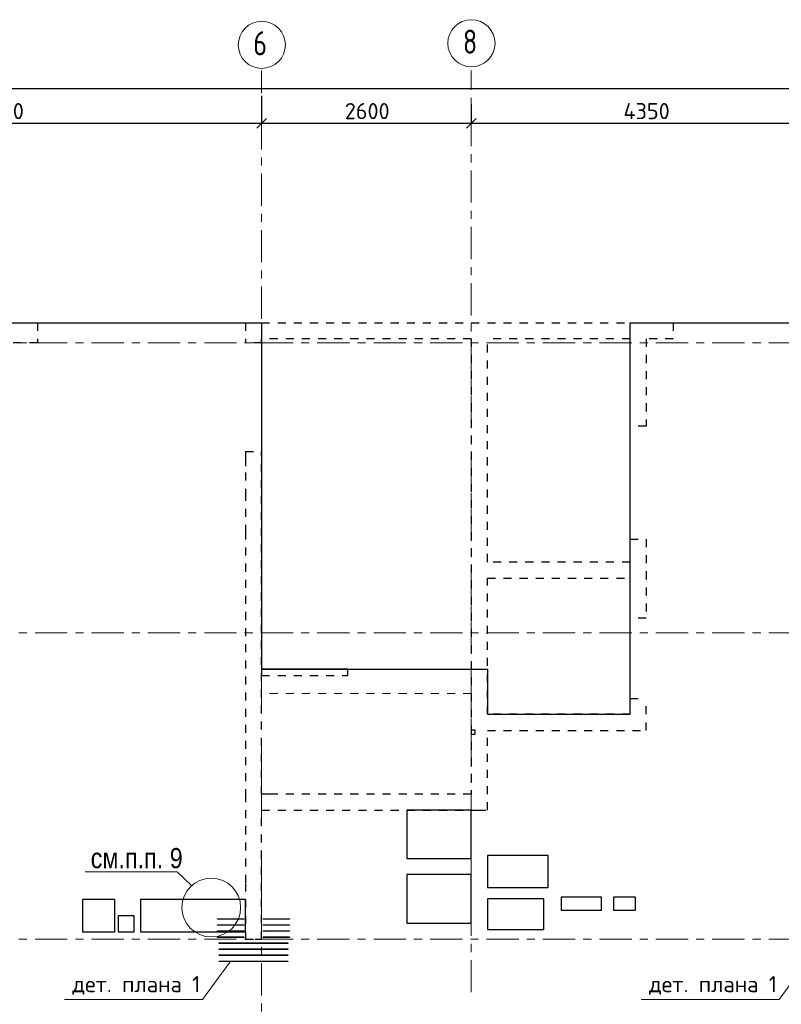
# Model space of a CAD drawing. Header units: metres. Extents: x -38 to 93, y -15 to 21.
# Tile 32 of 194: x 16.08 to 25.53, y 8.19 to 20.41. Entities that reach past the tile are written whole.
import ezdxf

# ---------------------------------------------------------------- set-up
doc = ezdxf.new("R2010")
doc.units = ezdxf.units.M
doc.header["$PDMODE"] = 65
for name, pattern in [('______11', [0.5, 0.4, -0.05, 0, -0.05]), ('______2', [0.0405, 0.03, -0.0105]), ('______3', [0.5, 0.4, -0.1]), ('______5', [1.1, 0.8, -0.1, 0.1, -0.1])]:
    doc.linetypes.add(name, pattern=pattern)
for name, color, linetype, lineweight in [('XR$2$Осевая линия (1)', 7, '______5', 13), ('XR$2$Размерная линия (1)', 7, 'Continuous', 13), ('XR$4$Арматурный каркас 01', 4, 'Continuous', 35), ('XR$4$Балка (1)', 7, '______3', 13), ('XR$4$Общий слой (1)_1', 7, 'Continuous', 13), ('XR$4$Перекрытие (1)', 7, 'Continuous', 35), ('XR$4$Текст_ общее_1', 7, 'Continuous', 13), ('XR$4$Фундамент (1)_1', 7, 'Continuous', 35)]:
    doc.layers.add(name, color=color, linetype=linetype, lineweight=lineweight)
doc.layers.add('XR$6$Стена_ бетон несущ.', color=7, linetype='Continuous', lineweight=70, true_color=0xb4b496)
doc.styles.add('ARIAL', font='arial.ttf')
doc.styles.add('ISOCPEUR', font='txt')
doc.dimstyles.new('DIMSTYLE_3', dxfattribs={"dimtxt": 0.2, "dimasz": 0.2, "dimexe": 0, "dimexo": 0, "dimgap": 0.1, "dimtad": 2, "dimdec": 0, "dimlfac": 1000, "dimrnd": 5, "dimzin": 12, "dimdsep": 46, "dimtxsty": 'ISOCPEUR', "dimblk1": 'ALL_ML_STRICH', "dimblk2": 'ALL_ML_STRICH', "dimsah": 1, "dimcen": 0, "dimclrd": 7, "dimclre": 256, "dimclrt": 7, "dimadec": 0, "dimazin": 0, "dimtfac": 1, "dimtdec": 0, "dimtix": 1, "dimtmove": 2, "dimatfit": 3, "dimfxl": 0, "dimtzin": 0, "dimlwd": 0, "dimlwe": -3, "dimarcsym": 0})

# ---------------------------------------------------------------- blocks, each defined once
blk = doc.blocks.new('ALL_ML_STRICH')
at = {"color": 0, "linetype": 'ByBlock', "lineweight": -2}
for p, q in [((-1, 0), (0.5, 0)), ((-0.3, -0.3), (0.3, 0.3)), ((0, -0.5), (0, 0.5))]:
    blk.add_line(p, q, dxfattribs=at)
blk = doc.blocks.new('*D11')
at = {"layer": 'DEFPOINTS', "color": 7, "linetype": 'Continuous', "lineweight": 13, "transparency": 33554687}
for p in [(0.5, 19.557), (0.5, 19.377), (61.6, 17.12)]:
    blk.add_point(p, dxfattribs=at)
at = {"layer": 'XR$2$Размерная линия (1)', "color": 9, "linetype": 'Continuous', "lineweight": -2, "true_color": 0xc7c7c7, "transparency": 33554687}
for p, q in [((0.5, 19.357), (0.5, 19.557)), ((61.6, 17.14), (61.6, 19.557))]:
    blk.add_line(p, q, dxfattribs=at)
at = {"layer": 'XR$2$Размерная линия (1)', "color": 7, "linetype": 'Continuous', "lineweight": -2, "transparency": 33554687}
blk.add_line((0.5, 19.557), (61.6, 19.557), dxfattribs=at)
at = {"layer": 'XR$2$Размерная линия (1)', "color": 7, "linetype": 'Continuous', "lineweight": 13, "transparency": 33554687, "xscale": 0.2, "yscale": 0.2, "zscale": 0.2, "rotation": 180}
blk.add_blockref('ALL_ML_STRICH', (0.5, 19.557), dxfattribs=at)
at = {"layer": 'XR$2$Размерная линия (1)', "color": 7, "linetype": 'Continuous', "lineweight": 13, "transparency": 33554687, "xscale": 0.2, "yscale": 0.2, "zscale": 0.2}
blk.add_blockref('ALL_ML_STRICH', (61.6, 19.557), dxfattribs=at)
at = {"layer": 'XR$2$Размерная линия (1)', "color": 7, "linetype": 'Continuous', "lineweight": 13, "transparency": 33554687, "insert": (31.1, 19.707), "char_height": 0.2, "width": 1, "attachment_point": 5, "style": 'ISOCPEUR'}
blk.add_mtext('\\A1;{61100}', dxfattribs=at)
blk = doc.blocks.new('*D29')
at = {"layer": 'DEFPOINTS', "color": 7, "linetype": 'Continuous', "lineweight": 13, "transparency": 33554687}
for p in [(19.08, 19.487), (12.6, 19.126), (12.6, 19.061)]:
    blk.add_point(p, dxfattribs=at)
at = {"layer": 'XR$2$Размерная линия (1)', "color": 9, "linetype": 'Continuous', "lineweight": -2, "true_color": 0xc7c7c7, "transparency": 33554687}
for p, q in [((19.08, 19.467), (19.08, 19.126)), ((12.6, 19.081), (12.6, 19.126))]:
    blk.add_line(p, q, dxfattribs=at)
at = {"layer": 'XR$2$Размерная линия (1)', "color": 7, "linetype": 'Continuous', "lineweight": -2, "transparency": 33554687}
blk.add_line((12.6, 19.126), (19.08, 19.126), dxfattribs=at)
at = {"layer": 'XR$2$Размерная линия (1)', "color": 7, "linetype": 'Continuous', "lineweight": 13, "transparency": 33554687, "xscale": 0.2, "yscale": 0.2, "zscale": 0.2, "rotation": 180}
blk.add_blockref('ALL_ML_STRICH', (12.6, 19.126), dxfattribs=at)
at = {"layer": 'XR$2$Размерная линия (1)', "color": 7, "linetype": 'Continuous', "lineweight": 13, "transparency": 33554687, "xscale": 0.2, "yscale": 0.2, "zscale": 0.2}
blk.add_blockref('ALL_ML_STRICH', (19.08, 19.126), dxfattribs=at)
at = {"layer": 'XR$2$Размерная линия (1)', "color": 7, "linetype": 'Continuous', "lineweight": 13, "transparency": 33554687, "insert": (15.84, 19.276), "char_height": 0.2, "width": 0.8, "attachment_point": 5, "style": 'ISOCPEUR'}
blk.add_mtext('\\A1;{6480}', dxfattribs=at)
blk = doc.blocks.new('*D30')
at = {"layer": 'DEFPOINTS', "color": 7, "linetype": 'Continuous', "lineweight": 13, "transparency": 33554687}
for p in [(19.08, 19.487), (21.68, 19.379), (19.08, 19.126)]:
    blk.add_point(p, dxfattribs=at)
at = {"layer": 'XR$2$Размерная линия (1)', "color": 9, "linetype": 'Continuous', "lineweight": -2, "true_color": 0xc7c7c7, "transparency": 33554687}
for p, q in [((19.08, 19.467), (19.08, 19.126)), ((21.68, 19.359), (21.68, 19.126))]:
    blk.add_line(p, q, dxfattribs=at)
at = {"layer": 'XR$2$Размерная линия (1)', "color": 7, "linetype": 'Continuous', "lineweight": -2, "transparency": 33554687}
blk.add_line((19.08, 19.126), (21.68, 19.126), dxfattribs=at)
at = {"layer": 'XR$2$Размерная линия (1)', "color": 7, "linetype": 'Continuous', "lineweight": 13, "transparency": 33554687, "xscale": 0.2, "yscale": 0.2, "zscale": 0.2, "rotation": 180}
blk.add_blockref('ALL_ML_STRICH', (19.08, 19.126), dxfattribs=at)
at = {"layer": 'XR$2$Размерная линия (1)', "color": 7, "linetype": 'Continuous', "lineweight": 13, "transparency": 33554687, "xscale": 0.2, "yscale": 0.2, "zscale": 0.2}
blk.add_blockref('ALL_ML_STRICH', (21.68, 19.126), dxfattribs=at)
at = {"layer": 'XR$2$Размерная линия (1)', "color": 7, "linetype": 'Continuous', "lineweight": 13, "transparency": 33554687, "insert": (20.39, 19.276), "char_height": 0.2, "width": 0.8, "attachment_point": 5, "style": 'ISOCPEUR'}
blk.add_mtext('\\A1;{2600}', dxfattribs=at)
blk = doc.blocks.new('*D31')
at = {"layer": 'DEFPOINTS', "color": 7, "linetype": 'Continuous', "lineweight": 13, "transparency": 33554687}
for p in [(21.68, 19.379), (26.03, 19.379), (21.68, 19.126)]:
    blk.add_point(p, dxfattribs=at)
at = {"layer": 'XR$2$Размерная линия (1)', "color": 9, "linetype": 'Continuous', "lineweight": -2, "true_color": 0xc7c7c7, "transparency": 33554687}
for p, q in [((21.68, 19.359), (21.68, 19.126)), ((26.03, 19.359), (26.03, 19.126))]:
    blk.add_line(p, q, dxfattribs=at)
at = {"layer": 'XR$2$Размерная линия (1)', "color": 7, "linetype": 'Continuous', "lineweight": -2, "transparency": 33554687}
blk.add_line((21.68, 19.126), (26.03, 19.126), dxfattribs=at)
at = {"layer": 'XR$2$Размерная линия (1)', "color": 7, "linetype": 'Continuous', "lineweight": 13, "transparency": 33554687, "xscale": 0.2, "yscale": 0.2, "zscale": 0.2, "rotation": 180}
blk.add_blockref('ALL_ML_STRICH', (21.68, 19.126), dxfattribs=at)
at = {"layer": 'XR$2$Размерная линия (1)', "color": 7, "linetype": 'Continuous', "lineweight": 13, "transparency": 33554687, "xscale": 0.2, "yscale": 0.2, "zscale": 0.2}
blk.add_blockref('ALL_ML_STRICH', (26.03, 19.126), dxfattribs=at)
at = {"layer": 'XR$2$Размерная линия (1)', "color": 7, "linetype": 'Continuous', "lineweight": 13, "transparency": 33554687, "insert": (23.855, 19.276), "char_height": 0.2, "width": 0.8, "attachment_point": 5, "style": 'ISOCPEUR'}
blk.add_mtext('\\A1;{4350}', dxfattribs=at)

msp = doc.modelspace()

# ---------------------------------------------------------------- hatches: boundary and pattern name
at = {"layer": 'XR$4$Арматурный каркас 01', "linetype": 'Continuous', "lineweight": 50, "transparency": 33554687}
for points in [[(18.588, 9.2432), (18.5878, 9.2444), (18.5871, 9.2454), (18.5861, 9.246), (18.585, 9.2462), (18.5839, 9.246), (18.5829, 9.2454), (18.5822, 9.2444), (18.582, 9.2432), (18.5822, 9.2421), (18.5829, 9.2411), (18.5839, 9.2405), (18.585, 9.2402), (18.5861, 9.2405), (18.5871, 9.2411), (18.5878, 9.2421)], [(18.588, 9.1682), (18.5878, 9.1694), (18.5871, 9.1704), (18.5861, 9.171), (18.585, 9.1712), (18.5839, 9.171), (18.5829, 9.1704), (18.5822, 9.1694), (18.582, 9.1682), (18.5822, 9.1671), (18.5829, 9.1661), (18.5839, 9.1655), (18.585, 9.1652), (18.5861, 9.1655), (18.5871, 9.1661), (18.5878, 9.1671)], [(18.663, 9.2432), (18.6628, 9.2444), (18.6621, 9.2454), (18.6611, 9.246), (18.66, 9.2462), (18.6589, 9.246), (18.6579, 9.2454), (18.6572, 9.2444), (18.657, 9.2432), (18.6572, 9.2421), (18.6579, 9.2411), (18.6589, 9.2405), (18.66, 9.2402), (18.6611, 9.2405), (18.6621, 9.2411), (18.6628, 9.2421)], [(18.663, 9.1682), (18.6628, 9.1694), (18.6621, 9.1704), (18.6611, 9.171), (18.66, 9.1712), (18.6589, 9.171), (18.6579, 9.1704), (18.6572, 9.1694), (18.657, 9.1682), (18.6572, 9.1671), (18.6579, 9.1661), (18.6589, 9.1655), (18.66, 9.1652), (18.6611, 9.1655), (18.6621, 9.1661), (18.6628, 9.1671)], [(18.738, 9.2432), (18.7378, 9.2444), (18.7371, 9.2454), (18.7361, 9.246), (18.735, 9.2462), (18.7339, 9.246), (18.7329, 9.2454), (18.7322, 9.2444), (18.732, 9.2432), (18.7322, 9.2421), (18.7329, 9.2411), (18.7339, 9.2405), (18.735, 9.2402), (18.7361, 9.2405), (18.7371, 9.2411), (18.7378, 9.2421)], [(18.738, 9.1682), (18.7378, 9.1694), (18.7371, 9.1704), (18.7361, 9.171), (18.735, 9.1712), (18.7339, 9.171), (18.7329, 9.1704), (18.7322, 9.1694), (18.732, 9.1682), (18.7322, 9.1671), (18.7329, 9.1661), (18.7339, 9.1655), (18.735, 9.1652), (18.7361, 9.1655), (18.7371, 9.1661), (18.7378, 9.1671)], [(18.813, 9.2432), (18.8128, 9.2444), (18.8121, 9.2454), (18.8111, 9.246), (18.81, 9.2462), (18.8089, 9.246), (18.8079, 9.2454), (18.8072, 9.2444), (18.807, 9.2432), (18.8072, 9.2421), (18.8079, 9.2411), (18.8089, 9.2405), (18.81, 9.2402), (18.8111, 9.2405), (18.8121, 9.2411), (18.8128, 9.2421)], [(18.813, 9.1682), (18.8128, 9.1694), (18.8121, 9.1704), (18.8111, 9.171), (18.81, 9.1712), (18.8089, 9.171), (18.8079, 9.1704), (18.8072, 9.1694), (18.807, 9.1682), (18.8072, 9.1671), (18.8079, 9.1661), (18.8089, 9.1655), (18.81, 9.1652), (18.8111, 9.1655), (18.8121, 9.1661), (18.8128, 9.1671)], [(19.173, 9.2432), (19.1728, 9.2444), (19.1721, 9.2454), (19.1711, 9.246), (19.17, 9.2462), (19.1689, 9.246), (19.1679, 9.2454), (19.1672, 9.2444), (19.167, 9.2432), (19.1672, 9.2421), (19.1679, 9.2411), (19.1689, 9.2405), (19.17, 9.2402), (19.1711, 9.2405), (19.1721, 9.2411), (19.1728, 9.2421)], [(19.173, 9.1682), (19.1728, 9.1694), (19.1721, 9.1704), (19.1711, 9.171), (19.17, 9.1712), (19.1689, 9.171), (19.1679, 9.1704), (19.1672, 9.1694), (19.167, 9.1682), (19.1672, 9.1671), (19.1679, 9.1661), (19.1689, 9.1655), (19.17, 9.1652), (19.1711, 9.1655), (19.1721, 9.1661), (19.1728, 9.1671)], [(19.228, 9.2432), (19.2278, 9.2444), (19.2271, 9.2454), (19.2261, 9.246), (19.225, 9.2462), (19.2239, 9.246), (19.2229, 9.2454), (19.2222, 9.2444), (19.222, 9.2432), (19.2222, 9.2421), (19.2229, 9.2411), (19.2239, 9.2405), (19.225, 9.2402), (19.2261, 9.2405), (19.2271, 9.2411), (19.2278, 9.2421)], [(19.228, 9.1682), (19.2278, 9.1694), (19.2271, 9.1704), (19.2261, 9.171), (19.225, 9.1712), (19.2239, 9.171), (19.2229, 9.1704), (19.2222, 9.1694), (19.222, 9.1682), (19.2222, 9.1671), (19.2229, 9.1661), (19.2239, 9.1655), (19.225, 9.1652), (19.2261, 9.1655), (19.2271, 9.1661), (19.2278, 9.1671)], [(19.303, 9.2432), (19.3028, 9.2444), (19.3021, 9.2454), (19.3011, 9.246), (19.3, 9.2462), (19.2989, 9.246), (19.2979, 9.2454), (19.2972, 9.2444), (19.297, 9.2432), (19.2972, 9.2421), (19.2979, 9.2411), (19.2989, 9.2405), (19.3, 9.2402), (19.3011, 9.2405), (19.3021, 9.2411), (19.3028, 9.2421)], [(19.303, 9.1682), (19.3028, 9.1694), (19.3021, 9.1704), (19.3011, 9.171), (19.3, 9.1712), (19.2989, 9.171), (19.2979, 9.1704), (19.2972, 9.1694), (19.297, 9.1682), (19.2972, 9.1671), (19.2979, 9.1661), (19.2989, 9.1655), (19.3, 9.1652), (19.3011, 9.1655), (19.3021, 9.1661), (19.3028, 9.1671)], [(19.378, 9.2432), (19.3778, 9.2444), (19.3771, 9.2454), (19.3761, 9.246), (19.375, 9.2462), (19.3739, 9.246), (19.3729, 9.2454), (19.3722, 9.2444), (19.372, 9.2432), (19.3722, 9.2421), (19.3729, 9.2411), (19.3739, 9.2405), (19.375, 9.2402), (19.3761, 9.2405), (19.3771, 9.2411), (19.3778, 9.2421)], [(19.378, 9.1682), (19.3778, 9.1694), (19.3771, 9.1704), (19.3761, 9.171), (19.375, 9.1712), (19.3739, 9.171), (19.3729, 9.1704), (19.3722, 9.1694), (19.372, 9.1682), (19.3722, 9.1671), (19.3729, 9.1661), (19.3739, 9.1655), (19.375, 9.1652), (19.3761, 9.1655), (19.3771, 9.1661), (19.3778, 9.1671)], [(18.588, 9.0932), (18.5878, 9.0944), (18.5871, 9.0954), (18.5861, 9.096), (18.585, 9.0962), (18.5839, 9.096), (18.5829, 9.0954), (18.5822, 9.0944), (18.582, 9.0932), (18.5822, 9.0921), (18.5829, 9.0911), (18.5839, 9.0905), (18.585, 9.0902), (18.5861, 9.0905), (18.5871, 9.0911), (18.5878, 9.0921)], [(18.663, 9.0932), (18.6628, 9.0944), (18.6621, 9.0954), (18.6611, 9.096), (18.66, 9.0962), (18.6589, 9.096), (18.6579, 9.0954), (18.6572, 9.0944), (18.657, 9.0932), (18.6572, 9.0921), (18.6579, 9.0911), (18.6589, 9.0905), (18.66, 9.0902), (18.6611, 9.0905), (18.6621, 9.0911), (18.6628, 9.0921)], [(18.738, 9.0932), (18.7378, 9.0944), (18.7371, 9.0954), (18.7361, 9.096), (18.735, 9.0962), (18.7339, 9.096), (18.7329, 9.0954), (18.7322, 9.0944), (18.732, 9.0932), (18.7322, 9.0921), (18.7329, 9.0911), (18.7339, 9.0905), (18.735, 9.0902), (18.7361, 9.0905), (18.7371, 9.0911), (18.7378, 9.0921)], [(18.813, 9.0932), (18.8128, 9.0944), (18.8121, 9.0954), (18.8111, 9.096), (18.81, 9.0962), (18.8089, 9.096), (18.8079, 9.0954), (18.8072, 9.0944), (18.807, 9.0932), (18.8072, 9.0921), (18.8079, 9.0911), (18.8089, 9.0905), (18.81, 9.0902), (18.8111, 9.0905), (18.8121, 9.0911), (18.8128, 9.0921)], [(19.173, 9.0932), (19.1728, 9.0944), (19.1721, 9.0954), (19.1711, 9.096), (19.17, 9.0962), (19.1689, 9.096), (19.1679, 9.0954), (19.1672, 9.0944), (19.167, 9.0932), (19.1672, 9.0921), (19.1679, 9.0911), (19.1689, 9.0905), (19.17, 9.0902), (19.1711, 9.0905), (19.1721, 9.0911), (19.1728, 9.0921)], [(19.228, 9.0932), (19.2278, 9.0944), (19.2271, 9.0954), (19.2261, 9.096), (19.225, 9.0962), (19.2239, 9.096), (19.2229, 9.0954), (19.2222, 9.0944), (19.222, 9.0932), (19.2222, 9.0921), (19.2229, 9.0911), (19.2239, 9.0905), (19.225, 9.0902), (19.2261, 9.0905), (19.2271, 9.0911), (19.2278, 9.0921)], [(19.303, 9.0932), (19.3028, 9.0944), (19.3021, 9.0954), (19.3011, 9.096), (19.3, 9.0962), (19.2989, 9.096), (19.2979, 9.0954), (19.2972, 9.0944), (19.297, 9.0932), (19.2972, 9.0921), (19.2979, 9.0911), (19.2989, 9.0905), (19.3, 9.0902), (19.3011, 9.0905), (19.3021, 9.0911), (19.3028, 9.0921)], [(19.378, 9.0932), (19.3778, 9.0944), (19.3771, 9.0954), (19.3761, 9.096), (19.375, 9.0962), (19.3739, 9.096), (19.3729, 9.0954), (19.3722, 9.0944), (19.372, 9.0932), (19.3722, 9.0921), (19.3729, 9.0911), (19.3739, 9.0905), (19.375, 9.0902), (19.3761, 9.0905), (19.3771, 9.0911), (19.3778, 9.0921)], [(18.588, 9.0182), (18.5878, 9.0194), (18.5871, 9.0204), (18.5861, 9.021), (18.585, 9.0212), (18.5839, 9.021), (18.5829, 9.0204), (18.5822, 9.0194), (18.582, 9.0182), (18.5822, 9.0171), (18.5829, 9.0161), (18.5839, 9.0155), (18.585, 9.0152), (18.5861, 9.0155), (18.5871, 9.0161), (18.5878, 9.0171)], [(18.618, 8.9432), (18.6178, 8.9444), (18.6171, 8.9454), (18.6161, 8.946), (18.615, 8.9462), (18.6139, 8.946), (18.6129, 8.9454), (18.6122, 8.9444), (18.612, 8.9432), (18.6122, 8.9421), (18.6129, 8.9411), (18.6139, 8.9405), (18.615, 8.9402), (18.6161, 8.9405), (18.6171, 8.9411), (18.6178, 8.9421)], [(18.663, 9.0182), (18.6628, 9.0194), (18.6621, 9.0204), (18.6611, 9.021), (18.66, 9.0212), (18.6589, 9.021), (18.6579, 9.0204), (18.6572, 9.0194), (18.657, 9.0182), (18.6572, 9.0171), (18.6579, 9.0161), (18.6589, 9.0155), (18.66, 9.0152), (18.6611, 9.0155), (18.6621, 9.0161), (18.6628, 9.0171)], [(18.693, 8.9432), (18.6928, 8.9444), (18.6921, 8.9454), (18.6911, 8.946), (18.69, 8.9462), (18.6889, 8.946), (18.6879, 8.9454), (18.6872, 8.9444), (18.687, 8.9432), (18.6872, 8.9421), (18.6879, 8.9411), (18.6889, 8.9405), (18.69, 8.9402), (18.6911, 8.9405), (18.6921, 8.9411), (18.6928, 8.9421)], [(18.738, 9.0182), (18.7378, 9.0194), (18.7371, 9.0204), (18.7361, 9.021), (18.735, 9.0212), (18.7339, 9.021), (18.7329, 9.0204), (18.7322, 9.0194), (18.732, 9.0182), (18.7322, 9.0171), (18.7329, 9.0161), (18.7339, 9.0155), (18.735, 9.0152), (18.7361, 9.0155), (18.7371, 9.0161), (18.7378, 9.0171)], [(18.768, 8.9432), (18.7678, 8.9444), (18.7671, 8.9454), (18.7661, 8.946), (18.765, 8.9462), (18.7639, 8.946), (18.7629, 8.9454), (18.7622, 8.9444), (18.762, 8.9432), (18.7622, 8.9421), (18.7629, 8.9411), (18.7639, 8.9405), (18.765, 8.9402), (18.7661, 8.9405), (18.7671, 8.9411), (18.7678, 8.9421)], [(18.813, 9.0182), (18.8128, 9.0194), (18.8121, 9.0204), (18.8111, 9.021), (18.81, 9.0212), (18.8089, 9.021), (18.8079, 9.0204), (18.8072, 9.0194), (18.807, 9.0182), (18.8072, 9.0171), (18.8079, 9.0161), (18.8089, 9.0155), (18.81, 9.0152), (18.8111, 9.0155), (18.8121, 9.0161), (18.8128, 9.0171)], [(18.843, 8.9432), (18.8428, 8.9444), (18.8421, 8.9454), (18.8411, 8.946), (18.84, 8.9462), (18.8389, 8.946), (18.8379, 8.9454), (18.8372, 8.9444), (18.837, 8.9432), (18.8372, 8.9421), (18.8379, 8.9411), (18.8389, 8.9405), (18.84, 8.9402), (18.8411, 8.9405), (18.8421, 8.9411), (18.8428, 8.9421)], [(18.918, 8.9432), (18.9178, 8.9444), (18.9171, 8.9454), (18.9161, 8.946), (18.915, 8.9462), (18.9139, 8.946), (18.9129, 8.9454), (18.9122, 8.9444), (18.912, 8.9432), (18.9122, 8.9421), (18.9129, 8.9411), (18.9139, 8.9405), (18.915, 8.9402), (18.9161, 8.9405), (18.9171, 8.9411), (18.9178, 8.9421)], [(18.993, 8.9432), (18.9928, 8.9444), (18.9921, 8.9454), (18.9911, 8.946), (18.99, 8.9462), (18.9889, 8.946), (18.9879, 8.9454), (18.9872, 8.9444), (18.987, 8.9432), (18.9872, 8.9421), (18.9879, 8.9411), (18.9889, 8.9405), (18.99, 8.9402), (18.9911, 8.9405), (18.9921, 8.9411), (18.9928, 8.9421)], [(19.068, 8.9432), (19.0678, 8.9444), (19.0671, 8.9454), (19.0661, 8.946), (19.065, 8.9462), (19.0639, 8.946), (19.0629, 8.9454), (19.0622, 8.9444), (19.062, 8.9432), (19.0622, 8.9421), (19.0629, 8.9411), (19.0639, 8.9405), (19.065, 8.9402), (19.0661, 8.9405), (19.0671, 8.9411), (19.0678, 8.9421)], [(19.143, 8.9432), (19.1428, 8.9444), (19.1421, 8.9454), (19.1411, 8.946), (19.14, 8.9462), (19.1389, 8.946), (19.1379, 8.9454), (19.1372, 8.9444), (19.137, 8.9432), (19.1372, 8.9421), (19.1379, 8.9411), (19.1389, 8.9405), (19.14, 8.9402), (19.1411, 8.9405), (19.1421, 8.9411), (19.1428, 8.9421)], [(19.173, 9.0182), (19.1728, 9.0194), (19.1721, 9.0204), (19.1711, 9.021), (19.17, 9.0212), (19.1689, 9.021), (19.1679, 9.0204), (19.1672, 9.0194), (19.167, 9.0182), (19.1672, 9.0171), (19.1679, 9.0161), (19.1689, 9.0155), (19.17, 9.0152), (19.1711, 9.0155), (19.1721, 9.0161), (19.1728, 9.0171)], [(19.218, 8.9432), (19.2178, 8.9444), (19.2171, 8.9454), (19.2161, 8.946), (19.215, 8.9462), (19.2139, 8.946), (19.2129, 8.9454), (19.2122, 8.9444), (19.212, 8.9432), (19.2122, 8.9421), (19.2129, 8.9411), (19.2139, 8.9405), (19.215, 8.9402), (19.2161, 8.9405), (19.2171, 8.9411), (19.2178, 8.9421)], [(19.228, 9.0182), (19.2278, 9.0194), (19.2271, 9.0204), (19.2261, 9.021), (19.225, 9.0212), (19.2239, 9.021), (19.2229, 9.0204), (19.2222, 9.0194), (19.222, 9.0182), (19.2222, 9.0171), (19.2229, 9.0161), (19.2239, 9.0155), (19.225, 9.0152), (19.2261, 9.0155), (19.2271, 9.0161), (19.2278, 9.0171)], [(19.293, 8.9432), (19.2928, 8.9444), (19.2921, 8.9454), (19.2911, 8.946), (19.29, 8.9462), (19.2889, 8.946), (19.2879, 8.9454), (19.2872, 8.9444), (19.287, 8.9432), (19.2872, 8.9421), (19.2879, 8.9411), (19.2889, 8.9405), (19.29, 8.9402), (19.2911, 8.9405), (19.2921, 8.9411), (19.2928, 8.9421)], [(19.303, 9.0182), (19.3028, 9.0194), (19.3021, 9.0204), (19.3011, 9.021), (19.3, 9.0212), (19.2989, 9.021), (19.2979, 9.0204), (19.2972, 9.0194), (19.297, 9.0182), (19.2972, 9.0171), (19.2979, 9.0161), (19.2989, 9.0155), (19.3, 9.0152), (19.3011, 9.0155), (19.3021, 9.0161), (19.3028, 9.0171)], [(19.368, 8.9432), (19.3678, 8.9444), (19.3671, 8.9454), (19.3661, 8.946), (19.365, 8.9462), (19.3639, 8.946), (19.3629, 8.9454), (19.3622, 8.9444), (19.362, 8.9432), (19.3622, 8.9421), (19.3629, 8.9411), (19.3639, 8.9405), (19.365, 8.9402), (19.3661, 8.9405), (19.3671, 8.9411), (19.3678, 8.9421)], [(19.378, 9.0182), (19.3778, 9.0194), (19.3771, 9.0204), (19.3761, 9.021), (19.375, 9.0212), (19.3739, 9.021), (19.3729, 9.0204), (19.3722, 9.0194), (19.372, 9.0182), (19.3722, 9.0171), (19.3729, 9.0161), (19.3739, 9.0155), (19.375, 9.0152), (19.3761, 9.0155), (19.3771, 9.0161), (19.3778, 9.0171)], [(18.618, 8.8682), (18.6178, 8.8694), (18.6171, 8.8704), (18.6161, 8.871), (18.615, 8.8712), (18.6139, 8.871), (18.6129, 8.8704), (18.6122, 8.8694), (18.612, 8.8682), (18.6122, 8.8671), (18.6129, 8.8661), (18.6139, 8.8655), (18.615, 8.8652), (18.6161, 8.8655), (18.6171, 8.8661), (18.6178, 8.8671)], [(18.693, 8.8682), (18.6928, 8.8694), (18.6921, 8.8704), (18.6911, 8.871), (18.69, 8.8712), (18.6889, 8.871), (18.6879, 8.8704), (18.6872, 8.8694), (18.687, 8.8682), (18.6872, 8.8671), (18.6879, 8.8661), (18.6889, 8.8655), (18.69, 8.8652), (18.6911, 8.8655), (18.6921, 8.8661), (18.6928, 8.8671)], [(18.768, 8.8682), (18.7678, 8.8694), (18.7671, 8.8704), (18.7661, 8.871), (18.765, 8.8712), (18.7639, 8.871), (18.7629, 8.8704), (18.7622, 8.8694), (18.762, 8.8682), (18.7622, 8.8671), (18.7629, 8.8661), (18.7639, 8.8655), (18.765, 8.8652), (18.7661, 8.8655), (18.7671, 8.8661), (18.7678, 8.8671)], [(18.843, 8.8682), (18.8428, 8.8694), (18.8421, 8.8704), (18.8411, 8.871), (18.84, 8.8712), (18.8389, 8.871), (18.8379, 8.8704), (18.8372, 8.8694), (18.837, 8.8682), (18.8372, 8.8671), (18.8379, 8.8661), (18.8389, 8.8655), (18.84, 8.8652), (18.8411, 8.8655), (18.8421, 8.8661), (18.8428, 8.8671)], [(18.918, 8.8682), (18.9178, 8.8694), (18.9171, 8.8704), (18.9161, 8.871), (18.915, 8.8712), (18.9139, 8.871), (18.9129, 8.8704), (18.9122, 8.8694), (18.912, 8.8682), (18.9122, 8.8671), (18.9129, 8.8661), (18.9139, 8.8655), (18.915, 8.8652), (18.9161, 8.8655), (18.9171, 8.8661), (18.9178, 8.8671)], [(18.993, 8.8682), (18.9928, 8.8694), (18.9921, 8.8704), (18.9911, 8.871), (18.99, 8.8712), (18.9889, 8.871), (18.9879, 8.8704), (18.9872, 8.8694), (18.987, 8.8682), (18.9872, 8.8671), (18.9879, 8.8661), (18.9889, 8.8655), (18.99, 8.8652), (18.9911, 8.8655), (18.9921, 8.8661), (18.9928, 8.8671)], [(19.068, 8.8682), (19.0678, 8.8694), (19.0671, 8.8704), (19.0661, 8.871), (19.065, 8.8712), (19.0639, 8.871), (19.0629, 8.8704), (19.0622, 8.8694), (19.062, 8.8682), (19.0622, 8.8671), (19.0629, 8.8661), (19.0639, 8.8655), (19.065, 8.8652), (19.0661, 8.8655), (19.0671, 8.8661), (19.0678, 8.8671)], [(19.143, 8.8682), (19.1428, 8.8694), (19.1421, 8.8704), (19.1411, 8.871), (19.14, 8.8712), (19.1389, 8.871), (19.1379, 8.8704), (19.1372, 8.8694), (19.137, 8.8682), (19.1372, 8.8671), (19.1379, 8.8661), (19.1389, 8.8655), (19.14, 8.8652), (19.1411, 8.8655), (19.1421, 8.8661), (19.1428, 8.8671)], [(19.218, 8.8682), (19.2178, 8.8694), (19.2171, 8.8704), (19.2161, 8.871), (19.215, 8.8712), (19.2139, 8.871), (19.2129, 8.8704), (19.2122, 8.8694), (19.212, 8.8682), (19.2122, 8.8671), (19.2129, 8.8661), (19.2139, 8.8655), (19.215, 8.8652), (19.2161, 8.8655), (19.2171, 8.8661), (19.2178, 8.8671)], [(19.293, 8.8682), (19.2928, 8.8694), (19.2921, 8.8704), (19.2911, 8.871), (19.29, 8.8712), (19.2889, 8.871), (19.2879, 8.8704), (19.2872, 8.8694), (19.287, 8.8682), (19.2872, 8.8671), (19.2879, 8.8661), (19.2889, 8.8655), (19.29, 8.8652), (19.2911, 8.8655), (19.2921, 8.8661), (19.2928, 8.8671)], [(19.368, 8.8682), (19.3678, 8.8694), (19.3671, 8.8704), (19.3661, 8.871), (19.365, 8.8712), (19.3639, 8.871), (19.3629, 8.8704), (19.3622, 8.8694), (19.362, 8.8682), (19.3622, 8.8671), (19.3629, 8.8661), (19.3639, 8.8655), (19.365, 8.8652), (19.3661, 8.8655), (19.3671, 8.8661), (19.3678, 8.8671)], [(18.618, 8.7932), (18.6178, 8.7944), (18.6171, 8.7954), (18.6161, 8.796), (18.615, 8.7962), (18.6139, 8.796), (18.6129, 8.7954), (18.6122, 8.7944), (18.612, 8.7932), (18.6122, 8.7921), (18.6129, 8.7911), (18.6139, 8.7905), (18.615, 8.7902), (18.6161, 8.7905), (18.6171, 8.7911), (18.6178, 8.7921)], [(18.618, 8.7182), (18.6178, 8.7194), (18.6171, 8.7204), (18.6161, 8.721), (18.615, 8.7212), (18.6139, 8.721), (18.6129, 8.7204), (18.6122, 8.7194), (18.612, 8.7182), (18.6122, 8.7171), (18.6129, 8.7161), (18.6139, 8.7155), (18.615, 8.7152), (18.6161, 8.7155), (18.6171, 8.7161), (18.6178, 8.7171)], [(18.693, 8.7932), (18.6928, 8.7944), (18.6921, 8.7954), (18.6911, 8.796), (18.69, 8.7962), (18.6889, 8.796), (18.6879, 8.7954), (18.6872, 8.7944), (18.687, 8.7932), (18.6872, 8.7921), (18.6879, 8.7911), (18.6889, 8.7905), (18.69, 8.7902), (18.6911, 8.7905), (18.6921, 8.7911), (18.6928, 8.7921)], [(18.693, 8.7182), (18.6928, 8.7194), (18.6921, 8.7204), (18.6911, 8.721), (18.69, 8.7212), (18.6889, 8.721), (18.6879, 8.7204), (18.6872, 8.7194), (18.687, 8.7182), (18.6872, 8.7171), (18.6879, 8.7161), (18.6889, 8.7155), (18.69, 8.7152), (18.6911, 8.7155), (18.6921, 8.7161), (18.6928, 8.7171)], [(18.768, 8.7932), (18.7678, 8.7944), (18.7671, 8.7954), (18.7661, 8.796), (18.765, 8.7962), (18.7639, 8.796), (18.7629, 8.7954), (18.7622, 8.7944), (18.762, 8.7932), (18.7622, 8.7921), (18.7629, 8.7911), (18.7639, 8.7905), (18.765, 8.7902), (18.7661, 8.7905), (18.7671, 8.7911), (18.7678, 8.7921)], [(18.768, 8.7182), (18.7678, 8.7194), (18.7671, 8.7204), (18.7661, 8.721), (18.765, 8.7212), (18.7639, 8.721), (18.7629, 8.7204), (18.7622, 8.7194), (18.762, 8.7182), (18.7622, 8.7171), (18.7629, 8.7161), (18.7639, 8.7155), (18.765, 8.7152), (18.7661, 8.7155), (18.7671, 8.7161), (18.7678, 8.7171)], [(18.843, 8.7932), (18.8428, 8.7944), (18.8421, 8.7954), (18.8411, 8.796), (18.84, 8.7962), (18.8389, 8.796), (18.8379, 8.7954), (18.8372, 8.7944), (18.837, 8.7932), (18.8372, 8.7921), (18.8379, 8.7911), (18.8389, 8.7905), (18.84, 8.7902), (18.8411, 8.7905), (18.8421, 8.7911), (18.8428, 8.7921)], [(18.843, 8.7182), (18.8428, 8.7194), (18.8421, 8.7204), (18.8411, 8.721), (18.84, 8.7212), (18.8389, 8.721), (18.8379, 8.7204), (18.8372, 8.7194), (18.837, 8.7182), (18.8372, 8.7171), (18.8379, 8.7161), (18.8389, 8.7155), (18.84, 8.7152), (18.8411, 8.7155), (18.8421, 8.7161), (18.8428, 8.7171)], [(18.918, 8.7932), (18.9178, 8.7944), (18.9171, 8.7954), (18.9161, 8.796), (18.915, 8.7962), (18.9139, 8.796), (18.9129, 8.7954), (18.9122, 8.7944), (18.912, 8.7932), (18.9122, 8.7921), (18.9129, 8.7911), (18.9139, 8.7905), (18.915, 8.7902), (18.9161, 8.7905), (18.9171, 8.7911), (18.9178, 8.7921)], [(18.918, 8.7182), (18.9178, 8.7194), (18.9171, 8.7204), (18.9161, 8.721), (18.915, 8.7212), (18.9139, 8.721), (18.9129, 8.7204), (18.9122, 8.7194), (18.912, 8.7182), (18.9122, 8.7171), (18.9129, 8.7161), (18.9139, 8.7155), (18.915, 8.7152), (18.9161, 8.7155), (18.9171, 8.7161), (18.9178, 8.7171)], [(18.993, 8.7932), (18.9928, 8.7944), (18.9921, 8.7954), (18.9911, 8.796), (18.99, 8.7962), (18.9889, 8.796), (18.9879, 8.7954), (18.9872, 8.7944), (18.987, 8.7932), (18.9872, 8.7921), (18.9879, 8.7911), (18.9889, 8.7905), (18.99, 8.7902), (18.9911, 8.7905), (18.9921, 8.7911), (18.9928, 8.7921)], [(18.993, 8.7182), (18.9928, 8.7194), (18.9921, 8.7204), (18.9911, 8.721), (18.99, 8.7212), (18.9889, 8.721), (18.9879, 8.7204), (18.9872, 8.7194), (18.987, 8.7182), (18.9872, 8.7171), (18.9879, 8.7161), (18.9889, 8.7155), (18.99, 8.7152), (18.9911, 8.7155), (18.9921, 8.7161), (18.9928, 8.7171)], [(19.068, 8.7932), (19.0678, 8.7944), (19.0671, 8.7954), (19.0661, 8.796), (19.065, 8.7962), (19.0639, 8.796), (19.0629, 8.7954), (19.0622, 8.7944), (19.062, 8.7932), (19.0622, 8.7921), (19.0629, 8.7911), (19.0639, 8.7905), (19.065, 8.7902), (19.0661, 8.7905), (19.0671, 8.7911), (19.0678, 8.7921)], [(19.068, 8.7182), (19.0678, 8.7194), (19.0671, 8.7204), (19.0661, 8.721), (19.065, 8.7212), (19.0639, 8.721), (19.0629, 8.7204), (19.0622, 8.7194), (19.062, 8.7182), (19.0622, 8.7171), (19.0629, 8.7161), (19.0639, 8.7155), (19.065, 8.7152), (19.0661, 8.7155), (19.0671, 8.7161), (19.0678, 8.7171)], [(19.143, 8.7932), (19.1428, 8.7944), (19.1421, 8.7954), (19.1411, 8.796), (19.14, 8.7962), (19.1389, 8.796), (19.1379, 8.7954), (19.1372, 8.7944), (19.137, 8.7932), (19.1372, 8.7921), (19.1379, 8.7911), (19.1389, 8.7905), (19.14, 8.7902), (19.1411, 8.7905), (19.1421, 8.7911), (19.1428, 8.7921)], [(19.143, 8.7182), (19.1428, 8.7194), (19.1421, 8.7204), (19.1411, 8.721), (19.14, 8.7212), (19.1389, 8.721), (19.1379, 8.7204), (19.1372, 8.7194), (19.137, 8.7182), (19.1372, 8.7171), (19.1379, 8.7161), (19.1389, 8.7155), (19.14, 8.7152), (19.1411, 8.7155), (19.1421, 8.7161), (19.1428, 8.7171)], [(19.218, 8.7932), (19.2178, 8.7944), (19.2171, 8.7954), (19.2161, 8.796), (19.215, 8.7962), (19.2139, 8.796), (19.2129, 8.7954), (19.2122, 8.7944), (19.212, 8.7932), (19.2122, 8.7921), (19.2129, 8.7911), (19.2139, 8.7905), (19.215, 8.7902), (19.2161, 8.7905), (19.2171, 8.7911), (19.2178, 8.7921)], [(19.218, 8.7182), (19.2178, 8.7194), (19.2171, 8.7204), (19.2161, 8.721), (19.215, 8.7212), (19.2139, 8.721), (19.2129, 8.7204), (19.2122, 8.7194), (19.212, 8.7182), (19.2122, 8.7171), (19.2129, 8.7161), (19.2139, 8.7155), (19.215, 8.7152), (19.2161, 8.7155), (19.2171, 8.7161), (19.2178, 8.7171)], [(19.293, 8.7932), (19.2928, 8.7944), (19.2921, 8.7954), (19.2911, 8.796), (19.29, 8.7962), (19.2889, 8.796), (19.2879, 8.7954), (19.2872, 8.7944), (19.287, 8.7932), (19.2872, 8.7921), (19.2879, 8.7911), (19.2889, 8.7905), (19.29, 8.7902), (19.2911, 8.7905), (19.2921, 8.7911), (19.2928, 8.7921)], [(19.293, 8.7182), (19.2928, 8.7194), (19.2921, 8.7204), (19.2911, 8.721), (19.29, 8.7212), (19.2889, 8.721), (19.2879, 8.7204), (19.2872, 8.7194), (19.287, 8.7182), (19.2872, 8.7171), (19.2879, 8.7161), (19.2889, 8.7155), (19.29, 8.7152), (19.2911, 8.7155), (19.2921, 8.7161), (19.2928, 8.7171)], [(19.368, 8.7932), (19.3678, 8.7944), (19.3671, 8.7954), (19.3661, 8.796), (19.365, 8.7962), (19.3639, 8.796), (19.3629, 8.7954), (19.3622, 8.7944), (19.362, 8.7932), (19.3622, 8.7921), (19.3629, 8.7911), (19.3639, 8.7905), (19.365, 8.7902), (19.3661, 8.7905), (19.3671, 8.7911), (19.3678, 8.7921)], [(19.368, 8.7182), (19.3678, 8.7194), (19.3671, 8.7204), (19.3661, 8.721), (19.365, 8.7212), (19.3639, 8.721), (19.3629, 8.7204), (19.3622, 8.7194), (19.362, 8.7182), (19.3622, 8.7171), (19.3629, 8.7161), (19.3639, 8.7155), (19.365, 8.7152), (19.3661, 8.7155), (19.3671, 8.7161), (19.3678, 8.7171)]]:
    msp.add_hatch(color=2, dxfattribs=at).paths.add_polyline_path(points)

# ---------------------------------------------------------------- linework, layer by layer
at = {"layer": 'XR$2$Осевая линия (1)', "color": 253, "linetype": '______11', "lineweight": 13, "true_color": 0xa0a0a0, "transparency": 33554687}
for p, q in [((19.08, 7.6), (19.08, 19.78)), ((21.68, 8.34), (21.68, 19.78)), ((-2.63, 16.4), (62.6, 16.4)), ((-2.63, 12.8), (62.6, 12.8)), ((-2.63, 9), (62.6, 9))]:
    msp.add_line(p, q, dxfattribs=at)
at = {"layer": 'XR$2$Осевая линия (1)', "color": 7, "linetype": 'Continuous', "lineweight": 13, "transparency": 33554687}
for centre in [(21.6824, 20.1181), (19.0824, 20.0981)]:
    msp.add_circle(centre, 0.2924, dxfattribs=at)
at = {"layer": 'XR$4$Арматурный каркас 01', "color": 2, "linetype": 'Continuous', "lineweight": 25, "transparency": 33554687}
for points in [[(18.86, 9.2472), (18.535, 9.2472), (18.535, 9.2532), (18.86, 9.2532), (18.86, 9.2472)], [(18.86, 9.2472), (18.535, 9.2472), (18.535, 9.2532), (18.86, 9.2532), (18.86, 9.2472)], [(18.86, 9.1722), (18.535, 9.1722), (18.535, 9.1782), (18.86, 9.1782), (18.86, 9.1722)], [(18.86, 9.1722), (18.535, 9.1722), (18.535, 9.1782), (18.86, 9.1782), (18.86, 9.1722)], [(19.1, 9.2532), (19.425, 9.2532), (19.425, 9.2472), (19.1, 9.2472), (19.1, 9.2532)], [(19.1, 9.2532), (19.425, 9.2532), (19.425, 9.2472), (19.1, 9.2472), (19.1, 9.2532)], [(19.1, 9.1782), (19.425, 9.1782), (19.425, 9.1722), (19.1, 9.1722), (19.1, 9.1782)], [(19.1, 9.1782), (19.425, 9.1782), (19.425, 9.1722), (19.1, 9.1722), (19.1, 9.1782)], [(18.86, 9.0972), (18.535, 9.0972), (18.535, 9.1032), (18.86, 9.1032), (18.86, 9.0972)], [(18.86, 9.0972), (18.535, 9.0972), (18.535, 9.1032), (18.86, 9.1032), (18.86, 9.0972)], [(19.1, 9.1032), (19.425, 9.1032), (19.425, 9.0972), (19.1, 9.0972), (19.1, 9.1032)], [(19.1, 9.1032), (19.425, 9.1032), (19.425, 9.0972), (19.1, 9.0972), (19.1, 9.1032)], [(18.86, 9.0222), (18.535, 9.0222), (18.535, 9.0282), (18.86, 9.0282), (18.86, 9.0222)], [(18.86, 9.0222), (18.535, 9.0222), (18.535, 9.0282), (18.86, 9.0282), (18.86, 9.0222)], [(18.555, 8.9532), (19.405, 8.9532), (19.405, 8.9472), (18.555, 8.9472), (18.555, 8.9532)], [(18.555, 8.9532), (19.405, 8.9532), (19.405, 8.9472), (18.555, 8.9472), (18.555, 8.9532)], [(19.1, 9.0282), (19.425, 9.0282), (19.425, 9.0222), (19.1, 9.0222), (19.1, 9.0282)], [(19.1, 9.0282), (19.425, 9.0282), (19.425, 9.0222), (19.1, 9.0222), (19.1, 9.0282)], [(18.555, 8.8782), (19.405, 8.8782), (19.405, 8.8722), (18.555, 8.8722), (18.555, 8.8782)], [(18.555, 8.8782), (19.405, 8.8782), (19.405, 8.8722), (18.555, 8.8722), (18.555, 8.8782)], [(18.555, 8.8032), (19.405, 8.8032), (19.405, 8.7972), (18.555, 8.7972), (18.555, 8.8032)], [(18.555, 8.8032), (19.405, 8.8032), (19.405, 8.7972), (18.555, 8.7972), (18.555, 8.8032)], [(18.555, 8.7282), (19.405, 8.7282), (19.405, 8.7222), (18.555, 8.7222), (18.555, 8.7282)], [(18.555, 8.7282), (19.405, 8.7282), (19.405, 8.7222), (18.555, 8.7222), (18.555, 8.7282)]]:
    msp.add_lwpolyline(points, dxfattribs=at)
at = {"layer": 'XR$4$Балка (1)', "color": 7, "linetype": '______2', "lineweight": 25, "transparency": 33554687}
for p, q in [((20.1499, 12.2702), (20.1499, 12.3502)), ((19.0799, 12.2702), (20.1499, 12.2702))]:
    msp.add_line(p, q, dxfattribs=at)
at = {"layer": 'XR$4$Общий слой (1)_1', "color": 7, "linetype": 'Continuous', "lineweight": 13, "transparency": 33554687}
msp.add_lwpolyline([(18.2116, 9.6644), (18.033, 9.8336), (16.893, 9.8336)], dxfattribs=at)
msp.add_circle((18.4552, 9.3923), 0.3652, dxfattribs=at)
at = {"layer": 'XR$4$Перекрытие (1)', "color": 7, "linetype": 'Continuous', "lineweight": 25, "transparency": 33554687}
for p, q in [((10.8496, 16.6502), (19.08, 16.6502)), ((19.08, 16.6502), (19.08, 12.3503)), ((23.6503, 11.7903), (23.6503, 16.6502)), ((23.6503, 16.6502), (29.0501, 16.6502)), ((19.0799, 12.3502), (19.0799, 12.2702)), ((20.1499, 12.3502), (19.0799, 12.3502)), ((19.08, 12.3503), (21.88, 12.3503)), ((21.88, 12.3503), (21.88, 11.7903)), ((21.88, 11.7903), (23.6503, 11.7903)), ((21.68, 11.5937), (21.68, 11.5437)), ((21.73, 11.5937), (21.68, 11.5937)), ((21.68, 11.5437), (21.73, 11.5437)), ((21.73, 11.5437), (21.73, 11.5937)), ((20.88, 10.6003), (20.88, 10.0003)), ((21.68, 10.6003), (20.88, 10.6003)), ((21.68, 10.0003), (21.68, 10.6003)), ((21.8825, 10.0398), (21.8825, 9.6398)), ((22.6325, 10.0398), (21.8825, 10.0398)), ((22.6325, 9.6398), (22.6325, 10.0398)), ((20.88, 10.0003), (21.68, 10.0003)), ((20.88, 9.8003), (20.88, 9.2003)), ((21.68, 9.8003), (20.88, 9.8003)), ((21.68, 9.2003), (21.68, 9.8003)), ((21.8825, 9.6398), (22.6325, 9.6398)), ((16.86, 9.4902), (16.86, 9.0902)), ((17.26, 9.4902), (16.86, 9.4902)), ((17.26, 9.0902), (17.26, 9.4902)), ((17.58, 9.4902), (17.58, 9.0902)), ((18.88, 9.4902), (17.58, 9.4902)), ((18.88, 9.0902), (18.88, 9.4902)), ((21.8806, 9.4995), (21.8806, 9.1195)), ((22.5806, 9.4995), (21.8806, 9.4995)), ((22.5806, 9.1195), (22.5806, 9.4995)), ((22.7959, 9.5195), (22.7959, 9.3595)), ((23.2959, 9.5195), (22.7959, 9.5195)), ((23.2959, 9.3595), (23.2959, 9.5195)), ((23.4459, 9.5195), (23.4459, 9.3595)), ((23.7159, 9.5195), (23.4459, 9.5195)), ((23.7159, 9.3595), (23.7159, 9.5195)), ((17.3, 9.2902), (17.3, 9.0902)), ((17.5, 9.2902), (17.3, 9.2902)), ((17.5, 9.0902), (17.5, 9.2902)), ((22.7959, 9.3595), (23.2959, 9.3595)), ((23.4459, 9.3595), (23.7159, 9.3595)), ((20.88, 9.2003), (21.68, 9.2003)), ((16.86, 9.0902), (17.26, 9.0902)), ((17.3, 9.0902), (17.5, 9.0902)), ((17.58, 9.0902), (18.88, 9.0902)), ((21.8806, 9.1195), (22.5806, 9.1195))]:
    msp.add_line(p, q, dxfattribs=at)
at = {"layer": 'XR$4$Перекрытие (1)', "color": 7, "linetype": '______2', "lineweight": 18, "transparency": 33554687}
for p, q in [((26.03, 16.6502), (23.6503, 16.6502)), ((20.1499, 12.3502), (21.6799, 12.3502)), ((21.6799, 12.3502), (21.6799, 12.0502)), ((19.0799, 12.0502), (19.0799, 12.2702)), ((21.6799, 12.0502), (19.0799, 12.0502))]:
    msp.add_line(p, q, dxfattribs=at)
at = {"layer": 'XR$4$Текст_ общее_1', "color": 7, "linetype": 'Continuous', "lineweight": 13, "transparency": 33554687}
for points in [[(18.69, 8.7182), (18.3455, 8.2525), (16.6355, 8.2525)], [(25.842, 8.7182), (25.4975, 8.2525), (23.7875, 8.2525)]]:
    msp.add_lwpolyline(points, dxfattribs=at)
at = {"layer": 'XR$6$Стена_ бетон несущ.', "color": 253, "linetype": '______2', "lineweight": -3, "true_color": 0xa0a0a0, "transparency": 33554687}
for p, q in [((18.88, 16.65), (24.185, 16.65)), ((18.88, 16.65), (18.88, 16.4)), ((24.185, 16.65), (24.185, 16.45)), ((19.08, 16.4), (18.88, 16.4)), ((19.08, 16.4), (19.08, 16.45)), ((21.68, 16.45), (19.08, 16.45)), ((21.68, 16.45), (21.68, 10.8)), ((21.88, 13.68), (21.88, 16.45)), ((23.6503, 16.45), (21.88, 16.45)), ((23.6503, 15.365), (23.6503, 16.45)), ((24.185, 16.45), (23.8503, 16.45)), ((23.8503, 16.45), (23.8503, 15.365)), ((23.8503, 15.365), (23.6503, 15.365)), ((18.88, 15.05), (19.08, 15.05)), ((18.88, 15.05), (18.88, 15.05)), ((18.88, 15.05), (18.88, 14.97)), ((19.08, 10.8), (19.08, 15.05)), ((18.88, 14.97), (18.88, 14.79)), ((18.88, 14.79), (18.88, 14.54)), ((18.88, 14.54), (18.88, 14.14)), ((18.88, 14.14), (18.88, 14.06)), ((18.88, 14.06), (18.88, 10.8)), ((23.6503, 13.68), (23.6503, 13.965)), ((23.6503, 13.965), (23.8503, 13.965)), ((23.8503, 13.965), (23.8503, 12.985)), ((23.6503, 13.68), (21.88, 13.68)), ((21.88, 13.48), (23.6503, 13.48)), ((21.88, 11.79), (21.88, 13.48)), ((23.6503, 12.985), (23.6503, 13.48)), ((23.8503, 12.985), (23.6503, 12.985)), ((23.6503, 11.79), (23.6503, 11.985)), ((23.6503, 11.985), (23.8503, 11.985)), ((23.8503, 11.59), (23.8503, 11.985)), ((23.6503, 11.79), (21.88, 11.79)), ((21.88, 11.59), (23.8503, 11.59)), ((21.88, 10.8), (21.88, 11.59)), ((18.88, 10.8), (18.88, 9.69)), ((19.18, 10.8), (19.08, 10.8)), ((21.68, 10.8), (19.18, 10.8)), ((21.88, 10.6), (21.88, 10.8)), ((19.08, 10.6), (21.76, 10.6)), ((19.08, 9), (19.08, 10.6)), ((21.76, 10.6), (21.88, 10.6)), ((18.88, 9.69), (18.88, 9.49)), ((18.88, 9.49), (18.88, 9.08)), ((18.88, 9.08), (18.88, 9)), ((18.88, 9), (18.88, 9)), ((18.88, 9), (19, 9)), ((19, 9), (19.08, 9))]:
    msp.add_line(p, q, dxfattribs=at)
msp.add_lwpolyline([(15.3, 16.65), (16.3, 16.65), (16.3, 16.4), (15.3, 16.4), (15.3, 16.65)], close=True, dxfattribs=at)

# ---------------------------------------------------------------- texts
at = {"layer": 'XR$2$Осевая линия (1)', "color": 7, "linetype": 'Continuous', "lineweight": 13, "transparency": 33554687, "char_height": 0.3, "width": 0.326407, "attachment_point": 7, "style": 'ISOCPEUR'}
for s, insert in [('\\W0.78;8', (21.5774, 19.9876)), ('\\W0.78;6', (18.9774, 19.9676))]:
    msp.add_mtext(s, dxfattribs=dict(at, insert=insert))
at = {"layer": 'XR$4$Текст_ общее_1', "color": 7, "linetype": 'Continuous', "lineweight": 13, "transparency": 33554687, "char_height": 0.2, "width": 1.695238, "attachment_point": 5, "style": 'ISOCPEUR'}
for insert in [(17.5255, 8.4259), (24.6775, 8.4259)]:
    msp.add_mtext('\\A1;{\\fISOCPEUR|i0|b0;\\H0.200000;\\W1.000000;\\C7;дет. плана 1}\\P', dxfattribs=dict(at, insert=insert))
at = {"layer": 'XR$4$Фундамент (1)_1', "color": 7, "linetype": 'Continuous', "lineweight": 13, "transparency": 33554687, "insert": (16.9603, 10.0037), "char_height": 0.25, "width": 1.482417, "attachment_point": 4, "style": 'ARIAL'}
msp.add_mtext('\\W0.83;см.п.п. 9', dxfattribs=at)

# ---------------------------------------------------------------- dimensions: what is measured, and where the dimension line sits
at = {"layer": 'XR$2$Размерная линия (1)', "color": 7, "linetype": 'Continuous', "lineweight": 13, "transparency": 33554687}
for base, p1, p2, picture, middle in [((61.6, 19.5574), (0.5, 19.3568), (61.6, 17.1397), '*D11', (31.1, 19.7074)), ((19.08, 19.1261), (12.6, 19.0812), (19.08, 19.4674), '*D29', (15.84, 19.2761)), ((21.68, 19.1261), (19.08, 19.4674), (21.68, 19.359), '*D30', (20.39, 19.2761)), ((26.03, 19.1261), (21.68, 19.359), (26.03, 19.359), '*D31', (23.855, 19.2761))]:
    dim = msp.add_linear_dim(base=base, p1=p1, p2=p2, dimstyle='DIMSTYLE_3', override={"dimpost": '<>', "dimclrd": 7, "dimclre": 9, "dimclrt": 7, "dimlwd": 0, "dimlwe": 65533}, dxfattribs=at)
    dim.commit()
    dim.dimension.update_dxf_attribs({"geometry": picture, "text_midpoint": middle, "dimtype": 160})

doc.saveas('drawing.dxf')
